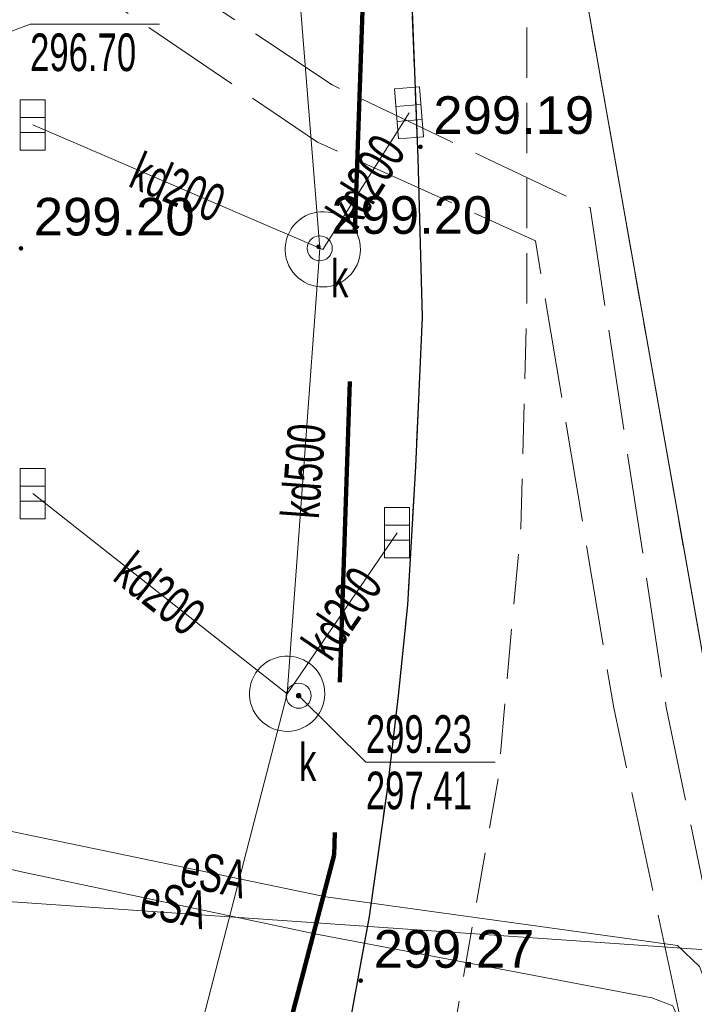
# Model space of a CAD drawing. Header units: metres. Extents: x 6567444 to 13135881, y 5574237 to 11149086.
# Tile 109 of 191: x 6567950 to 6567963, y 5574422 to 5574442. Entities that reach past the tile are written whole.
import ezdxf
from ezdxf.enums import TextEntityAlignment as Align

# ---------------------------------------------------------------- set-up
doc = ezdxf.new("R2010")
doc.units = ezdxf.units.M
for name, pattern in [('2.0_1.0', [3, 2, -1]), ('L_0_03', [1, 0.5, -0.5]), ('L_0_04', [1.5, 1, -0.5]), ('L_2_50', [2.5, 2, -0.5])]:
    doc.linetypes.add(name, pattern=pattern)
for name, color, linetype, lineweight in [('EGB_DzialkaEwidencyjna', 7, 'Continuous', 18), ('EGB_Klasouzytek', 92, 'Continuous', 18), ('EGB_KonturUzytkuGruntowego', 92, 'Continuous', 18), ('GES_InneUrzadzeniaTowarzyszace', 7, 'Continuous', 18), ('GES_InneUrzadzeniaTowarzyszace_P', 7, 'Continuous', 18), ('GES_PrzewodElektroenergetyczny', 1, 'Continuous', 18), ('GES_PrzewodElektroenergetyczny_Projektowany', 7, 'Continuous', 18), ('GES_PrzewodKanalizacyjny', 36, 'Continuous', 18), ('GES_Rzedna', 7, 'Continuous', 18), ('GES_UrzadzeniaSiecKanalizacyjna_P', 7, 'Continuous', 18), ('OT_Komunikacja', 7, 'Continuous', 18), ('OTRS', 7, 'Continuous', 13), ('OTRS_O', 7, 'Continuous', 20), ('Z_ZAKRES', 214, 'Continuous', 90)]:
    doc.layers.add(name, color=color, linetype=linetype, lineweight=lineweight)
doc.layers.add('FORMA - Arch 01 - 820-G Rysunki Obrazki', color=7, linetype='Continuous')
doc.styles.add('BDOT', font='arial.ttf', dxfattribs={"width": 0.9})
doc.styles.get("Standard").update_dxf_attribs({"font": 'arial.ttf'})

# ---------------------------------------------------------------- blocks, each defined once
blk = doc.blocks.new('other_SUPW_O')
at = {"color": 0, "linetype": 'Continuous', "lineweight": 18}
blk.add_circle((0, 0), 0.5, dxfattribs=at)
blk = doc.blocks.new('other_SUPS01_05')
at = {"linetype": 'Continuous', "lineweight": 13}
blk.add_hatch(color=0, dxfattribs=at).paths.add_polyline_path([(0, -0.091, 1), (0, 0.091, 1)])
at = {"color": 0, "linetype": 'Continuous', "lineweight": 13}
blk.add_circle((0, 0), 0.0906, dxfattribs=at)
blk = doc.blocks.new('other_SUKK')
at = {"color": 0, "linetype": 'Continuous', "lineweight": 18, "flags": 128}
blk.add_lwpolyline([(1, 0.5), (1, -0.5), (-1, -0.5), (-1, 0.5), (1, 0.5)], close=True, dxfattribs=at)
for points in [[(-0.3, 0.5), (-0.3, -0.5)], [(0.3, 0.5), (0.3, -0.5)]]:
    blk.add_lwpolyline(points, dxfattribs=at)
blk = doc.blocks.new('OTRS')
at = {"layer": 'OTRS', "color": 0, "lineweight": -3, "const_width": 0.09}
blk.add_lwpolyline([(-0.045, 0, 1), (0.045, 0, 1)], format="xyb", close=True, dxfattribs=at)
at = {"layer": 'OTRS_O', "color": 0, "style": 'BDOT'}
blk.add_attdef('RZEDNA', (0.514, 0.515), '', height=1.5, dxfattribs=at)
blk = doc.blocks.new('_MDCP')
at = {"layer": 'EGB_DzialkaEwidencyjna', "linetype": 'CONTINUOUS', "lineweight": 18}
for p, q in [((6567870.09, 5574563.29), (6567937.22, 5574576.21)), ((6567937.22, 5574576.21), (6567953.2, 5574485.85)), ((6567921.55, 5574569.11), (6567849.51, 5574552.26)), ((6567946.41, 5574443.1), (6567921.55, 5574569.11)), ((6567848.19, 5574557.83), (6567870.09, 5574563.29)), ((6567849.51, 5574552.26), (6567848.19, 5574557.83)), ((6567953.2, 5574485.85), (6567954.34, 5574479.4)), ((6567954.34, 5574479.4), (6567964.63, 5574421.22)), ((6567945.87, 5574426.93), (6567946.41, 5574443.1)), ((6567941.78, 5574411.28), (6567945.87, 5574426.93)), ((6567964.63, 5574421.22), (6567961.98, 5574385.01)), ((6567926.87, 5574389.48), (6567941.78, 5574411.28)), ((6567903.73, 5574376.76), (6567926.87, 5574389.48)), ((6567961.98, 5574385.01), (6567940.38, 5574379.35)), ((6567940.38, 5574379.35), (6567927.03, 5574350.99)), ((6567864.17, 5574367.81), (6567903.73, 5574376.76)), ((6567869.98, 5574345.11), (6567864.17, 5574367.81)), ((6567921.32, 5574359.06), (6567869.98, 5574345.11)), ((6567923.464, 5574348.631), (6567921.32, 5574359.06)), ((6567927.03, 5574350.99), (6567923.464, 5574348.631))]:
    blk.add_line(p, q, dxfattribs=at)
at = {"layer": 'EGB_Klasouzytek', "lineweight": 18}
blk.add_lwpolyline([(6567937.22, 5574576.21), (6567953.2, 5574485.85), (6567954.34, 5574479.4), (6567964.63, 5574421.22), (6567961.98, 5574385.01), (6567940.38, 5574379.35), (6567928.595, 5574354.314)], dxfattribs=at)
at = {"layer": 'EGB_KonturUzytkuGruntowego', "linetype": 'L_0_03', "lineweight": 18}
blk.add_lwpolyline([(6567953.2, 5574485.85), (6567954.34, 5574479.4), (6567964.63, 5574421.22), (6567961.98, 5574385.01), (6567940.38, 5574379.35), (6567928.595, 5574354.314)], dxfattribs=at)
at = {"layer": 'GES_InneUrzadzeniaTowarzyszace', "color": 36, "linetype": 'Continuous', "lineweight": 18, "flags": 128}
for points in [[(6567955.532, 5574436.803), (6567955.456, 5574436.814), (6567955.381, 5574436.833), (6567955.308, 5574436.859), (6567955.239, 5574436.893), (6567955.173, 5574436.934), (6567955.112, 5574436.981), (6567955.056, 5574437.034), (6567955.006, 5574437.092), (6567954.962, 5574437.156), (6567954.925, 5574437.224), (6567954.895, 5574437.295), (6567954.872, 5574437.369), (6567954.858, 5574437.444), (6567954.851, 5574437.521), (6567954.852, 5574437.599), (6567954.861, 5574437.675), (6567954.877, 5574437.751), (6567954.902, 5574437.824), (6567954.934, 5574437.894), (6567954.972, 5574437.961), (6567955.018, 5574438.023), (6567955.07, 5574438.081), (6567955.127, 5574438.132), (6567955.189, 5574438.178), (6567955.256, 5574438.217), (6567955.326, 5574438.249), (6567955.4, 5574438.273), (6567955.475, 5574438.29), (6567955.552, 5574438.299), (6567955.629, 5574438.3), (6567955.706, 5574438.293), (6567955.782, 5574438.278), (6567955.856, 5574438.255), (6567955.927, 5574438.225), (6567955.994, 5574438.188), (6567956.058, 5574438.144), (6567956.117, 5574438.094), (6567956.17, 5574438.038), (6567956.217, 5574437.977), (6567956.257, 5574437.911), (6567956.291, 5574437.842), (6567956.317, 5574437.769), (6567956.336, 5574437.694), (6567956.347, 5574437.618), (6567956.35, 5574437.541), (6567956.345, 5574437.464), (6567956.332, 5574437.387), (6567956.311, 5574437.313), (6567956.283, 5574437.241), (6567956.248, 5574437.172), (6567956.206, 5574437.108), (6567956.157, 5574437.048), (6567956.102, 5574436.993), (6567956.042, 5574436.945), (6567955.978, 5574436.902), (6567955.909, 5574436.867), (6567955.837, 5574436.839), (6567955.763, 5574436.818), (6567955.687, 5574436.805), (6567955.61, 5574436.8)], [(6567954.822, 5574427.943), (6567954.746, 5574427.954), (6567954.671, 5574427.973), (6567954.598, 5574427.999), (6567954.529, 5574428.033), (6567954.463, 5574428.074), (6567954.402, 5574428.121), (6567954.346, 5574428.174), (6567954.296, 5574428.232), (6567954.252, 5574428.296), (6567954.215, 5574428.364), (6567954.185, 5574428.435), (6567954.162, 5574428.509), (6567954.148, 5574428.584), (6567954.141, 5574428.661), (6567954.142, 5574428.739), (6567954.151, 5574428.815), (6567954.167, 5574428.891), (6567954.192, 5574428.964), (6567954.224, 5574429.034), (6567954.262, 5574429.101), (6567954.308, 5574429.163), (6567954.36, 5574429.221), (6567954.417, 5574429.272), (6567954.479, 5574429.318), (6567954.546, 5574429.357), (6567954.616, 5574429.389), (6567954.69, 5574429.413), (6567954.765, 5574429.43), (6567954.842, 5574429.439), (6567954.919, 5574429.44), (6567954.996, 5574429.433), (6567955.072, 5574429.418), (6567955.146, 5574429.395), (6567955.217, 5574429.365), (6567955.284, 5574429.328), (6567955.348, 5574429.284), (6567955.407, 5574429.234), (6567955.46, 5574429.178), (6567955.507, 5574429.117), (6567955.547, 5574429.051), (6567955.581, 5574428.982), (6567955.607, 5574428.909), (6567955.626, 5574428.834), (6567955.637, 5574428.758), (6567955.64, 5574428.681), (6567955.635, 5574428.604), (6567955.622, 5574428.527), (6567955.601, 5574428.453), (6567955.573, 5574428.381), (6567955.538, 5574428.312), (6567955.496, 5574428.248), (6567955.447, 5574428.188), (6567955.392, 5574428.133), (6567955.332, 5574428.085), (6567955.268, 5574428.042), (6567955.199, 5574428.007), (6567955.127, 5574427.979), (6567955.053, 5574427.958), (6567954.977, 5574427.945), (6567954.9, 5574427.94)]]:
    blk.add_lwpolyline(points, close=True, dxfattribs=at)
at = {"layer": 'GES_PrzewodElektroenergetyczny', "color": 1, "linetype": 'Continuous', "lineweight": 18, "flags": 128}
for points in [[(6567942.934, 5574466.809), (6567944.53, 5574458.29), (6567944.75, 5574448.65), (6567945.61, 5574438.89), (6567944.63, 5574427.54), (6567944.792, 5574427.138), (6567945.17, 5574426.837), (6567949.72, 5574425.88), (6567955.66, 5574424.64), (6567962.674, 5574423.669), (6567963.11, 5574423.25), (6567964.6, 5574419.39), (6567965.83, 5574417.86), (6567968.68, 5574416.23), (6567969.34, 5574416.15)], [(6567942.59, 5574466.75), (6567944.04, 5574458.24), (6567944.134, 5574448.809), (6567945.215, 5574439.107), (6567943.97, 5574427.6), (6567944.12, 5574426.81), (6567944.92, 5574426.22), (6567949.595, 5574425.139), (6567955.44, 5574423.9), (6567962.16, 5574422.63), (6567962.58, 5574422.47), (6567964.12, 5574418.85), (6567965.84, 5574417.26), (6567968.53, 5574415.86), (6567969.37, 5574415.86)], [(6567962.16, 5574422.63), (6567955.44, 5574423.9), (6567949.595, 5574425.139), (6567944.92, 5574426.22), (6567944.12, 5574426.81), (6567943.97, 5574427.6)], [(6567962.674, 5574423.669), (6567955.66, 5574424.64), (6567949.72, 5574425.88), (6567945.17, 5574426.837), (6567944.792, 5574427.138), (6567944.63, 5574427.54)]]:
    blk.add_lwpolyline(points, dxfattribs=at)
at = {"layer": 'GES_PrzewodElektroenergetyczny_Projektowany', "color": 1, "linetype": 'L_2_50', "lineweight": 18, "flags": 128}
for points in [[(6567968.757, 5574418.447), (6567965.79, 5574417.788), (6567964.269, 5574419.682), (6567962.444, 5574428.423), (6567960.927, 5574438.382), (6567955.785, 5574440.828), (6567943.735, 5574448.879), (6567937.061, 5574453.287), (6567929.241, 5574458.206), (6567924.301, 5574460.739), (6567918.598, 5574463.02), (6567911.377, 5574464.921), (6567904.643, 5574465.783), (6567895.738, 5574466.364), (6567887.791, 5574468.949), (6567886.282, 5574470.192), (6567885.356, 5574472.785), (6567880.925, 5574493.141), (6567879.016, 5574496.438), (6567878.444, 5574499.11), (6567874.34, 5574499.268), (6567872.908, 5574505.876), (6567870.567, 5574509.67), (6567868.305, 5574511.329), (6567862.172, 5574511.906), (6567852.994, 5574510.772), (6567850.203, 5574522.019), (6567848.1, 5574529.505), (6567843.148, 5574549.062), (6567840.304, 5574561.676)], [(6567969.013, 5574417.508), (6567965.67, 5574416.775), (6567965.136, 5574416.988), (6567963.338, 5574419.374), (6567961.4, 5574428.408), (6567959.839, 5574437.722), (6567955.495, 5574439.686), (6567949.589, 5574443.706), (6567943.221, 5574448.01), (6567937.351, 5574451.781), (6567931.445, 5574455.553), (6567928.35, 5574457.367), (6567924.259, 5574459.573), (6567918.175, 5574462.063), (6567911.487, 5574463.842), (6567904.656, 5574464.624), (6567895.691, 5574465.123), (6567890.711, 5574466.83), (6567887.509, 5574467.826), (6567885.41, 5574469.356), (6567884.058, 5574472.665), (6567883.631, 5574475.084), (6567882.172, 5574482.199), (6567880.002, 5574492.125), (6567879.789, 5574492.837), (6567878.117, 5574495.647), (6567877.606, 5574498.034), (6567873.799, 5574498.12), (6567873.492, 5574498.529), (6567871.962, 5574505.181), (6567869.85, 5574508.829), (6567867.823, 5574510.339), (6567862.143, 5574510.874), (6567852.516, 5574509.777), (6567850.708, 5574516.687), (6567849.134, 5574522.547)]]:
    blk.add_lwpolyline(points, dxfattribs=at)
at = {"layer": 'GES_PrzewodKanalizacyjny', "color": 36, "linetype": 'Continuous', "lineweight": 18, "flags": 128}
for points in [[(6567955.54, 5574437.57), (6567954.06, 5574456.11)], [(6567957.32, 5574440.27), (6567955.6, 5574437.55)], [(6567949.82, 5574440.03), (6567955.6, 5574437.55)], [(6567954.89, 5574428.69), (6567955.54, 5574437.57)], [(6567949.82, 5574432.68), (6567954.89, 5574428.69)], [(6567957.08, 5574431.9), (6567954.89, 5574428.69)], [(6567950.07, 5574410.02), (6567954.89, 5574428.69)]]:
    blk.add_lwpolyline(points, dxfattribs=at)
at = {"layer": 'GES_Rzedna', "color": 7, "linetype": 'Continuous', "lineweight": 13, "flags": 128}
for points in [[(6567952.344, 5574442.041), (6567949.766, 5574442.041), (6567947.87, 5574441.32)], [(6567959.037, 5574427.324), (6567956.459, 5574427.324), (6567955.12, 5574428.65)]]:
    blk.add_lwpolyline(points, dxfattribs=at)
at = {"layer": 'OT_Komunikacja', "color": 7, "linetype": 'Continuous', "lineweight": 25, "flags": 128}
blk.add_lwpolyline([(6567952.865, 5574468.02), (6567953.982, 5574463.046), (6567954.618, 5574460.152), (6567955.717, 5574455.051), (6567956.455, 5574450.647), (6567956.865, 5574448.256), (6567957.127, 5574445.77), (6567957.326, 5574443.683), (6567957.494, 5574439.375), (6567957.584, 5574436.196), (6567957.448, 5574433.219), (6567957.291, 5574430.461), (6567957.102, 5574428.646), (6567956.882, 5574426.779), (6567956.525, 5574424.251), (6567956.001, 5574421.378)], dxfattribs=at)
at = {"layer": 'OT_Komunikacja', "color": 7, "linetype": 'L_0_04', "lineweight": 18, "flags": 128}
blk.add_lwpolyline([(6567954.89, 5574468.512), (6567956.089, 5574463.26), (6567957.252, 5574458.143), (6567957.794, 5574455.218), (6567958.727, 5574450.183), (6567959.058, 5574447.861), (6567959.67, 5574442.376), (6567959.67, 5574436.486), (6567959.545, 5574431.99), (6567959.099, 5574427.014), (6567958.044, 5574420.969), (6567957.324, 5574417.445), (6567956.07, 5574412.854), (6567954.526, 5574407.996), (6567952.42, 5574402.809), (6567950.598, 5574398.897), (6567948.007, 5574394.119), (6567947.234, 5574392.908), (6567943.824, 5574387.695), (6567941.21, 5574384.2), (6567938.511, 5574380.967), (6567935.556, 5574377.712), (6567933.248, 5574375.394), (6567930.983, 5574373.286), (6567929, 5574371.503), (6567927.008, 5574369.919), (6567923.991, 5574367.643), (6567920.708, 5574365.356), (6567918.61, 5574364.087), (6567916.996, 5574363.184), (6567918.799, 5574366.142), (6567919.163, 5574366.875), (6567920.178, 5574367.514), (6567924.721, 5574370.845), (6567927.159, 5574372.769), (6567929.626, 5574374.868), (6567932.034, 5574377.144), (6567934.651, 5574379.867), (6567936.766, 5574382.158), (6567938.499, 5574384.155), (6567939.717, 5574385.726), (6567941.714, 5574388.428), (6567943.667, 5574391.188), (6567945.062, 5574393.494), (6567946.829, 5574396.401), (6567947.856, 5574398.247), (6567949.105, 5574400.712), (6567950.226, 5574403.154), (6567951.475, 5574406.082), (6567953.08, 5574410.424), (6567953.824, 5574412.7), (6567954.863, 5574416.361), (6567955.634, 5574419.668), (6567956.001, 5574421.378), (6567956.525, 5574424.251), (6567956.882, 5574426.779), (6567957.102, 5574428.646), (6567957.291, 5574430.461), (6567957.448, 5574433.219), (6567957.584, 5574436.196), (6567957.494, 5574439.375), (6567957.326, 5574443.683), (6567956.865, 5574448.256), (6567955.717, 5574455.051), (6567954.618, 5574460.152), (6567953.982, 5574463.046), (6567953.196, 5574466.527), (6567952.865, 5574468.02), (6567953.104, 5574468.962), (6567953.7, 5574470.618), (6567954.406, 5574471.956), (6567954.979, 5574472.711), (6567955.47, 5574473.02), (6567955.795, 5574470.584)], close=True, dxfattribs=at)
at = {"layer": 'Z_ZAKRES', "linetype": '2.0_1.0', "lineweight": 140, "ltscale": 3}
blk.add_lwpolyline([(6567820.407, 5574555.719), (6567847.232, 5574561.997), (6567929.356, 5574581.206), (6567956.443, 5574443.911), (6567955.827, 5574425.481), (6567951.015, 5574407.07), (6567933.777, 5574381.866), (6567907.312, 5574367.318), (6567855.739, 5574355.65), (6567852.582, 5574378.747), (6567848.105, 5574411.572), (6567841.693, 5574438.994), (6567818.946, 5574517.253)], close=True, dxfattribs=at)
at = {"layer": 'GES_InneUrzadzeniaTowarzyszace_P', "linetype": 'Continuous', "xscale": 0.5, "yscale": 0.5, "zscale": 0.5}
for p in [(6567955.54, 5574437.57), (6567955.12, 5574428.65)]:
    blk.add_blockref('other_SUPW_O', p, dxfattribs=at)
at = {"layer": 'GES_Rzedna', "color": 36, "linetype": 'Continuous', "xscale": 0.5, "yscale": 0.5, "zscale": 0.5}
blk.add_blockref('other_SUPS01_05', (6567955.12, 5574428.65), dxfattribs=at)
at = {"layer": 'GES_UrzadzeniaSiecKanalizacyjna_P', "color": 36, "linetype": 'Continuous', "xscale": 0.5, "yscale": 0.5, "zscale": 0.5}
for p, rotation in [((6567957.32, 5574440.27), 94.37843984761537), ((6567949.82, 5574440.03), 270), ((6567949.82, 5574432.68), 90), ((6567957.08, 5574431.9), 90)]:
    blk.add_blockref('other_SUKK', p, dxfattribs=dict(at, rotation=rotation))
at = {"layer": 'OTRS', "xscale": 0.5, "yscale": 0.5, "zscale": 0.5}
for p, values in [((6567957.548, 5574439.594, 299.188), {'RZEDNA': '299.19'}), ((6567949.584, 5574437.569, 299.2), {'RZEDNA': '299.20'}), ((6567955.515, 5574437.602, 299.201), {'RZEDNA': '299.20'}), ((6567956.357, 5574422.97, 299.269), {'RZEDNA': '299.27'})]:
    blk.add_blockref('OTRS', p, dxfattribs=at).add_auto_attribs(values)
at = {"layer": 'GES_InneUrzadzeniaTowarzyszace_P', "color": 7, "lineweight": 15, "width": 0.66}
for p in [(6567955.765, 5574437.345), (6567955.127, 5574427.7)]:
    blk.add_text('k', height=0.75, dxfattribs=at).set_placement(p, align=Align.TOP_LEFT)
at = {"layer": 'GES_PrzewodElektroenergetyczny', "color": 1, "lineweight": 15, "width": 0.66}
for rotation, p in [(-11.8, (6567953.431, 5574425.105)), (-12, (6567952.636, 5574424.494))]:
    blk.add_text('eSA', height=0.75, rotation=rotation, dxfattribs=at).set_placement(p, align=Align.MIDDLE_CENTER)
at = {"layer": 'GES_PrzewodKanalizacyjny', "color": 36, "lineweight": 15, "width": 0.66}
for s, rotation, p in [('kd200', -302.3, (6567956.46, 5574438.91)), ('kd200', -23.2, (6567952.71, 5574438.79)), ('kd500', -274.2, (6567955.215, 5574433.13)), ('kd200', -38.2, (6567952.355, 5574430.685)), ('kd200', -304.3, (6567955.985, 5574430.295))]:
    blk.add_text(s, height=0.75, rotation=rotation, dxfattribs=at).set_placement(p, align=Align.MIDDLE_CENTER)
at = {"layer": 'GES_Rzedna', "color": 36, "lineweight": 15, "width": 0.66}
for s, p in [('296.70', (6567949.766, 5574441.854)), ('299.23', (6567956.459, 5574428.261)), ('297.41', (6567956.459, 5574427.136))]:
    blk.add_text(s, height=0.75, dxfattribs=at).set_placement(p, align=Align.TOP_LEFT)
blk = doc.blocks.new('PR1183 Chorzów Metalowców V09_TT')
at = {"layer": 'FORMA - Arch 01 - 820-G Rysunki Obrazki', "color": 7, "linetype": 'Continuous', "lineweight": 13}
blk.add_line((6567944.872, 5574423.609), (6567963.338, 5574422.326), dxfattribs=at)
blk = doc.blocks.new('GE.I.6640.1.468.2024_MDCP_dodatkowe pomiary_12.03.2026')
at = {"layer": 'EGB_DzialkaEwidencyjna', "linetype": 'CONTINUOUS', "lineweight": 18}
for p, q in [((6567870.09, 5574563.29), (6567937.22, 5574576.21)), ((6567937.22, 5574576.21), (6567953.2, 5574485.85)), ((6567921.55, 5574569.11), (6567849.51, 5574552.26)), ((6567946.41, 5574443.1), (6567921.55, 5574569.11)), ((6567848.19, 5574557.83), (6567870.09, 5574563.29)), ((6567849.51, 5574552.26), (6567848.19, 5574557.83)), ((6567953.2, 5574485.85), (6567954.34, 5574479.4)), ((6567954.34, 5574479.4), (6567964.63, 5574421.22)), ((6567945.87, 5574426.93), (6567946.41, 5574443.1)), ((6567941.78, 5574411.28), (6567945.87, 5574426.93)), ((6567964.63, 5574421.22), (6567961.98, 5574385.01)), ((6567926.87, 5574389.48), (6567941.78, 5574411.28)), ((6567903.73, 5574376.76), (6567926.87, 5574389.48)), ((6567961.98, 5574385.01), (6567940.38, 5574379.35)), ((6567940.38, 5574379.35), (6567927.03, 5574350.99)), ((6567864.17, 5574367.81), (6567903.73, 5574376.76)), ((6567869.98, 5574345.11), (6567864.17, 5574367.81)), ((6567921.32, 5574359.06), (6567869.98, 5574345.11)), ((6567923.464, 5574348.631), (6567921.32, 5574359.06)), ((6567927.03, 5574350.99), (6567923.464, 5574348.631))]:
    blk.add_line(p, q, dxfattribs=at)
at = {"layer": 'EGB_Klasouzytek', "lineweight": 18}
blk.add_lwpolyline([(6567937.22, 5574576.21), (6567953.2, 5574485.85), (6567954.34, 5574479.4), (6567964.63, 5574421.22), (6567961.98, 5574385.01), (6567940.38, 5574379.35), (6567928.595, 5574354.314)], dxfattribs=at)
at = {"layer": 'EGB_KonturUzytkuGruntowego', "linetype": 'L_0_03', "lineweight": 18}
blk.add_lwpolyline([(6567953.2, 5574485.85), (6567954.34, 5574479.4), (6567964.63, 5574421.22), (6567961.98, 5574385.01), (6567940.38, 5574379.35), (6567928.595, 5574354.314)], dxfattribs=at)
at = {"layer": 'GES_InneUrzadzeniaTowarzyszace', "color": 36, "linetype": 'Continuous', "lineweight": 18, "flags": 128}
for points in [[(6567955.532, 5574436.803), (6567955.456, 5574436.814), (6567955.381, 5574436.833), (6567955.308, 5574436.859), (6567955.239, 5574436.893), (6567955.173, 5574436.934), (6567955.112, 5574436.981), (6567955.056, 5574437.034), (6567955.006, 5574437.092), (6567954.962, 5574437.156), (6567954.925, 5574437.224), (6567954.895, 5574437.295), (6567954.872, 5574437.369), (6567954.858, 5574437.444), (6567954.851, 5574437.521), (6567954.852, 5574437.599), (6567954.861, 5574437.675), (6567954.877, 5574437.751), (6567954.902, 5574437.824), (6567954.934, 5574437.894), (6567954.972, 5574437.961), (6567955.018, 5574438.023), (6567955.07, 5574438.081), (6567955.127, 5574438.132), (6567955.189, 5574438.178), (6567955.256, 5574438.217), (6567955.326, 5574438.249), (6567955.4, 5574438.273), (6567955.475, 5574438.29), (6567955.552, 5574438.299), (6567955.629, 5574438.3), (6567955.706, 5574438.293), (6567955.782, 5574438.278), (6567955.856, 5574438.255), (6567955.927, 5574438.225), (6567955.994, 5574438.188), (6567956.058, 5574438.144), (6567956.117, 5574438.094), (6567956.17, 5574438.038), (6567956.217, 5574437.977), (6567956.257, 5574437.911), (6567956.291, 5574437.842), (6567956.317, 5574437.769), (6567956.336, 5574437.694), (6567956.347, 5574437.618), (6567956.35, 5574437.541), (6567956.345, 5574437.464), (6567956.332, 5574437.387), (6567956.311, 5574437.313), (6567956.283, 5574437.241), (6567956.248, 5574437.172), (6567956.206, 5574437.108), (6567956.157, 5574437.048), (6567956.102, 5574436.993), (6567956.042, 5574436.945), (6567955.978, 5574436.902), (6567955.909, 5574436.867), (6567955.837, 5574436.839), (6567955.763, 5574436.818), (6567955.687, 5574436.805), (6567955.61, 5574436.8)], [(6567954.822, 5574427.943), (6567954.746, 5574427.954), (6567954.671, 5574427.973), (6567954.598, 5574427.999), (6567954.529, 5574428.033), (6567954.463, 5574428.074), (6567954.402, 5574428.121), (6567954.346, 5574428.174), (6567954.296, 5574428.232), (6567954.252, 5574428.296), (6567954.215, 5574428.364), (6567954.185, 5574428.435), (6567954.162, 5574428.509), (6567954.148, 5574428.584), (6567954.141, 5574428.661), (6567954.142, 5574428.739), (6567954.151, 5574428.815), (6567954.167, 5574428.891), (6567954.192, 5574428.964), (6567954.224, 5574429.034), (6567954.262, 5574429.101), (6567954.308, 5574429.163), (6567954.36, 5574429.221), (6567954.417, 5574429.272), (6567954.479, 5574429.318), (6567954.546, 5574429.357), (6567954.616, 5574429.389), (6567954.69, 5574429.413), (6567954.765, 5574429.43), (6567954.842, 5574429.439), (6567954.919, 5574429.44), (6567954.996, 5574429.433), (6567955.072, 5574429.418), (6567955.146, 5574429.395), (6567955.217, 5574429.365), (6567955.284, 5574429.328), (6567955.348, 5574429.284), (6567955.407, 5574429.234), (6567955.46, 5574429.178), (6567955.507, 5574429.117), (6567955.547, 5574429.051), (6567955.581, 5574428.982), (6567955.607, 5574428.909), (6567955.626, 5574428.834), (6567955.637, 5574428.758), (6567955.64, 5574428.681), (6567955.635, 5574428.604), (6567955.622, 5574428.527), (6567955.601, 5574428.453), (6567955.573, 5574428.381), (6567955.538, 5574428.312), (6567955.496, 5574428.248), (6567955.447, 5574428.188), (6567955.392, 5574428.133), (6567955.332, 5574428.085), (6567955.268, 5574428.042), (6567955.199, 5574428.007), (6567955.127, 5574427.979), (6567955.053, 5574427.958), (6567954.977, 5574427.945), (6567954.9, 5574427.94)]]:
    blk.add_lwpolyline(points, close=True, dxfattribs=at)
at = {"layer": 'GES_PrzewodElektroenergetyczny', "color": 1, "linetype": 'Continuous', "lineweight": 18, "flags": 128}
for points in [[(6567942.934, 5574466.809), (6567944.53, 5574458.29), (6567944.75, 5574448.65), (6567945.61, 5574438.89), (6567944.63, 5574427.54), (6567944.792, 5574427.138), (6567945.17, 5574426.837), (6567949.72, 5574425.88), (6567955.66, 5574424.64), (6567962.674, 5574423.669), (6567963.11, 5574423.25), (6567964.6, 5574419.39), (6567965.83, 5574417.86), (6567968.68, 5574416.23), (6567969.34, 5574416.15)], [(6567942.59, 5574466.75), (6567944.04, 5574458.24), (6567944.134, 5574448.809), (6567945.215, 5574439.107), (6567943.97, 5574427.6), (6567944.12, 5574426.81), (6567944.92, 5574426.22), (6567949.595, 5574425.139), (6567955.44, 5574423.9), (6567962.16, 5574422.63), (6567962.58, 5574422.47), (6567964.12, 5574418.85), (6567965.84, 5574417.26), (6567968.53, 5574415.86), (6567969.37, 5574415.86)], [(6567962.16, 5574422.63), (6567955.44, 5574423.9), (6567949.595, 5574425.139), (6567944.92, 5574426.22), (6567944.12, 5574426.81), (6567943.97, 5574427.6)], [(6567962.674, 5574423.669), (6567955.66, 5574424.64), (6567949.72, 5574425.88), (6567945.17, 5574426.837), (6567944.792, 5574427.138), (6567944.63, 5574427.54)]]:
    blk.add_lwpolyline(points, dxfattribs=at)
at = {"layer": 'GES_PrzewodElektroenergetyczny_Projektowany', "color": 1, "linetype": 'L_2_50', "lineweight": 18, "flags": 128}
for points in [[(6567968.757, 5574418.447), (6567965.79, 5574417.788), (6567964.269, 5574419.682), (6567962.444, 5574428.423), (6567960.927, 5574438.382), (6567955.785, 5574440.828), (6567943.735, 5574448.879), (6567937.061, 5574453.287), (6567929.241, 5574458.206), (6567924.301, 5574460.739), (6567918.598, 5574463.02), (6567911.377, 5574464.921), (6567904.643, 5574465.783), (6567895.738, 5574466.364), (6567887.791, 5574468.949), (6567886.282, 5574470.192), (6567885.356, 5574472.785), (6567880.925, 5574493.141), (6567879.016, 5574496.438), (6567878.444, 5574499.11), (6567874.34, 5574499.268), (6567872.908, 5574505.876), (6567870.567, 5574509.67), (6567868.305, 5574511.329), (6567862.172, 5574511.906), (6567852.994, 5574510.772), (6567850.203, 5574522.019), (6567848.1, 5574529.505), (6567843.148, 5574549.062), (6567840.304, 5574561.676)], [(6567969.013, 5574417.508), (6567965.67, 5574416.775), (6567965.136, 5574416.988), (6567963.338, 5574419.374), (6567961.4, 5574428.408), (6567959.839, 5574437.722), (6567955.495, 5574439.686), (6567949.589, 5574443.706), (6567943.221, 5574448.01), (6567937.351, 5574451.781), (6567931.445, 5574455.553), (6567928.35, 5574457.367), (6567924.259, 5574459.573), (6567918.175, 5574462.063), (6567911.487, 5574463.842), (6567904.656, 5574464.624), (6567895.691, 5574465.123), (6567890.711, 5574466.83), (6567887.509, 5574467.826), (6567885.41, 5574469.356), (6567884.058, 5574472.665), (6567883.631, 5574475.084), (6567882.172, 5574482.199), (6567880.002, 5574492.125), (6567879.789, 5574492.837), (6567878.117, 5574495.647), (6567877.606, 5574498.034), (6567873.799, 5574498.12), (6567873.492, 5574498.529), (6567871.962, 5574505.181), (6567869.85, 5574508.829), (6567867.823, 5574510.339), (6567862.143, 5574510.874), (6567852.516, 5574509.777), (6567850.708, 5574516.687), (6567849.134, 5574522.547)]]:
    blk.add_lwpolyline(points, dxfattribs=at)
at = {"layer": 'GES_PrzewodKanalizacyjny', "color": 36, "linetype": 'Continuous', "lineweight": 18, "flags": 128}
for points in [[(6567955.54, 5574437.57), (6567954.06, 5574456.11)], [(6567957.32, 5574440.27), (6567955.6, 5574437.55)], [(6567949.82, 5574440.03), (6567955.6, 5574437.55)], [(6567954.89, 5574428.69), (6567955.54, 5574437.57)], [(6567949.82, 5574432.68), (6567954.89, 5574428.69)], [(6567957.08, 5574431.9), (6567954.89, 5574428.69)], [(6567950.07, 5574410.02), (6567954.89, 5574428.69)]]:
    blk.add_lwpolyline(points, dxfattribs=at)
at = {"layer": 'GES_Rzedna', "color": 7, "linetype": 'Continuous', "lineweight": 13, "flags": 128}
for points in [[(6567952.344, 5574442.041), (6567949.766, 5574442.041), (6567947.87, 5574441.32)], [(6567959.037, 5574427.324), (6567956.459, 5574427.324), (6567955.12, 5574428.65)]]:
    blk.add_lwpolyline(points, dxfattribs=at)
at = {"layer": 'OT_Komunikacja', "color": 7, "linetype": 'Continuous', "lineweight": 25, "flags": 128}
blk.add_lwpolyline([(6567952.865, 5574468.02), (6567953.982, 5574463.046), (6567954.618, 5574460.152), (6567955.717, 5574455.051), (6567956.455, 5574450.647), (6567956.865, 5574448.256), (6567957.127, 5574445.77), (6567957.326, 5574443.683), (6567957.494, 5574439.375), (6567957.584, 5574436.196), (6567957.448, 5574433.219), (6567957.291, 5574430.461), (6567957.102, 5574428.646), (6567956.882, 5574426.779), (6567956.525, 5574424.251), (6567956.001, 5574421.378)], dxfattribs=at)
at = {"layer": 'OT_Komunikacja', "color": 7, "linetype": 'L_0_04', "lineweight": 18, "flags": 128}
blk.add_lwpolyline([(6567954.89, 5574468.512), (6567956.089, 5574463.26), (6567957.252, 5574458.143), (6567957.794, 5574455.218), (6567958.727, 5574450.183), (6567959.058, 5574447.861), (6567959.67, 5574442.376), (6567959.67, 5574436.486), (6567959.545, 5574431.99), (6567959.099, 5574427.014), (6567958.044, 5574420.969), (6567957.324, 5574417.445), (6567956.07, 5574412.854), (6567954.526, 5574407.996), (6567952.42, 5574402.809), (6567950.598, 5574398.897), (6567948.007, 5574394.119), (6567947.234, 5574392.908), (6567943.824, 5574387.695), (6567941.21, 5574384.2), (6567938.511, 5574380.967), (6567935.556, 5574377.712), (6567933.248, 5574375.394), (6567930.983, 5574373.286), (6567929, 5574371.503), (6567927.008, 5574369.919), (6567923.991, 5574367.643), (6567920.708, 5574365.356), (6567918.61, 5574364.087), (6567916.996, 5574363.184), (6567918.799, 5574366.142), (6567919.163, 5574366.875), (6567920.178, 5574367.514), (6567924.721, 5574370.845), (6567927.159, 5574372.769), (6567929.626, 5574374.868), (6567932.034, 5574377.144), (6567934.651, 5574379.867), (6567936.766, 5574382.158), (6567938.499, 5574384.155), (6567939.717, 5574385.726), (6567941.714, 5574388.428), (6567943.667, 5574391.188), (6567945.062, 5574393.494), (6567946.829, 5574396.401), (6567947.856, 5574398.247), (6567949.105, 5574400.712), (6567950.226, 5574403.154), (6567951.475, 5574406.082), (6567953.08, 5574410.424), (6567953.824, 5574412.7), (6567954.863, 5574416.361), (6567955.634, 5574419.668), (6567956.001, 5574421.378), (6567956.525, 5574424.251), (6567956.882, 5574426.779), (6567957.102, 5574428.646), (6567957.291, 5574430.461), (6567957.448, 5574433.219), (6567957.584, 5574436.196), (6567957.494, 5574439.375), (6567957.326, 5574443.683), (6567956.865, 5574448.256), (6567955.717, 5574455.051), (6567954.618, 5574460.152), (6567953.982, 5574463.046), (6567953.196, 5574466.527), (6567952.865, 5574468.02), (6567953.104, 5574468.962), (6567953.7, 5574470.618), (6567954.406, 5574471.956), (6567954.979, 5574472.711), (6567955.47, 5574473.02), (6567955.795, 5574470.584)], close=True, dxfattribs=at)
at = {"layer": 'Z_ZAKRES', "linetype": '2.0_1.0', "lineweight": 140, "ltscale": 3}
blk.add_lwpolyline([(6567820.407, 5574555.719), (6567847.232, 5574561.997), (6567929.356, 5574581.206), (6567956.443, 5574443.911), (6567955.827, 5574425.481), (6567951.015, 5574407.07), (6567933.777, 5574381.866), (6567907.312, 5574367.318), (6567855.739, 5574355.65), (6567852.582, 5574378.747), (6567848.105, 5574411.572), (6567841.693, 5574438.994), (6567818.946, 5574517.253)], close=True, dxfattribs=at)
at = {"layer": 'GES_InneUrzadzeniaTowarzyszace_P', "linetype": 'Continuous', "xscale": 0.5, "yscale": 0.5, "zscale": 0.5}
for p in [(6567955.54, 5574437.57), (6567955.12, 5574428.65)]:
    blk.add_blockref('other_SUPW_O', p, dxfattribs=at)
at = {"layer": 'GES_Rzedna', "color": 36, "linetype": 'Continuous', "xscale": 0.5, "yscale": 0.5, "zscale": 0.5}
blk.add_blockref('other_SUPS01_05', (6567955.12, 5574428.65), dxfattribs=at)
at = {"layer": 'GES_UrzadzeniaSiecKanalizacyjna_P', "color": 36, "linetype": 'Continuous', "xscale": 0.5, "yscale": 0.5, "zscale": 0.5}
for p, rotation in [((6567957.32, 5574440.27), 94.37843984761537), ((6567949.82, 5574440.03), 270), ((6567949.82, 5574432.68), 90), ((6567957.08, 5574431.9), 90)]:
    blk.add_blockref('other_SUKK', p, dxfattribs=dict(at, rotation=rotation))
at = {"layer": 'OTRS', "xscale": 0.5, "yscale": 0.5, "zscale": 0.5}
for p, values in [((6567957.548, 5574439.594, 299.188), {'RZEDNA': '299.19'}), ((6567949.584, 5574437.569, 299.2), {'RZEDNA': '299.20'}), ((6567955.515, 5574437.602, 299.201), {'RZEDNA': '299.20'}), ((6567956.357, 5574422.97, 299.269), {'RZEDNA': '299.27'})]:
    blk.add_blockref('OTRS', p, dxfattribs=at).add_auto_attribs(values)
at = {"layer": 'GES_InneUrzadzeniaTowarzyszace_P', "color": 7, "lineweight": 15, "width": 0.66}
for p in [(6567955.765, 5574437.345), (6567955.127, 5574427.7)]:
    blk.add_text('k', height=0.75, dxfattribs=at).set_placement(p, align=Align.TOP_LEFT)
at = {"layer": 'GES_PrzewodElektroenergetyczny', "color": 1, "lineweight": 15, "width": 0.66}
for rotation, p in [(-11.8, (6567953.431, 5574425.105)), (-12, (6567952.636, 5574424.494))]:
    blk.add_text('eSA', height=0.75, rotation=rotation, dxfattribs=at).set_placement(p, align=Align.MIDDLE_CENTER)
at = {"layer": 'GES_PrzewodKanalizacyjny', "color": 36, "lineweight": 15, "width": 0.66}
for s, rotation, p in [('kd200', -302.3, (6567956.46, 5574438.91)), ('kd200', -23.2, (6567952.71, 5574438.79)), ('kd500', -274.2, (6567955.215, 5574433.13)), ('kd200', -38.2, (6567952.355, 5574430.685)), ('kd200', -304.3, (6567955.985, 5574430.295))]:
    blk.add_text(s, height=0.75, rotation=rotation, dxfattribs=at).set_placement(p, align=Align.MIDDLE_CENTER)
at = {"layer": 'GES_Rzedna', "color": 36, "lineweight": 15, "width": 0.66}
for s, p in [('296.70', (6567949.766, 5574441.854)), ('299.23', (6567956.459, 5574428.261)), ('297.41', (6567956.459, 5574427.136))]:
    blk.add_text(s, height=0.75, dxfattribs=at).set_placement(p, align=Align.TOP_LEFT)

msp = doc.modelspace()

# ---------------------------------------------------------------- block references
at = {"layer": 'Defpoints'}
msp.add_blockref('GE.I.6640.1.468.2024_MDCP_dodatkowe pomiary_12.03.2026', (0, 0), dxfattribs=at)

# ---------------------------------------------------------------- next in the draw order: block references
msp.add_blockref('PR1183 Chorzów Metalowców V09_TT', (0, 1.25))

# ---------------------------------------------------------------- next in the draw order: block references
msp.add_blockref('_MDCP', (0, 0))

doc.saveas('drawing.dxf')
